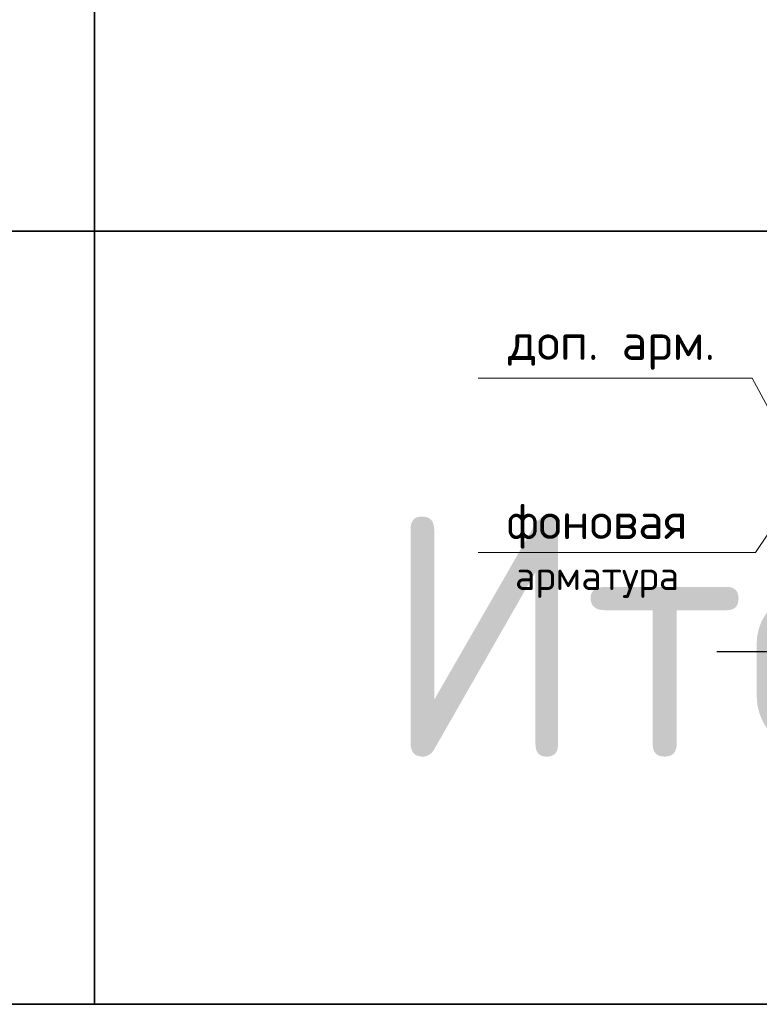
# Model space of a CAD drawing. Header units: metres. Extents: x -38 to 97, y -15 to 21.
# Tile 167 of 230: x 75.342 to 76.108, y 7.672 to 8.69. Entities that reach past the tile are written whole.
import ezdxf

# ---------------------------------------------------------------- set-up
doc = ezdxf.new("R2010")
doc.units = ezdxf.units.M
doc.linetypes.add('______2', pattern=[0.0405, 0.03, -0.0105])
doc.styles.add('ISOCPEUR', font='txt')

msp = doc.modelspace()

# ---------------------------------------------------------------- linework, layer by layer
at = {"color": 7, "linetype": 'Continuous', "lineweight": 35, "transparency": 33554687}
for p, q in [((75.4198, 9.2717), (75.4198, 8.4717)), ((67.9198, 8.4717), (86.4198, 8.4717)), ((75.4198, 8.4717), (75.4198, 7.6717)), ((67.9198, 7.6717), (86.4198, 7.6717))]:
    msp.add_line(p, q, dxfattribs=at)
at = {"color": 7, "linetype": 'Continuous', "lineweight": 13, "transparency": 33554687}
msp.add_line((86.4198, 8.4717), (67.9198, 8.4717), dxfattribs=at)
at = {"color": 8, "linetype": '______2', "lineweight": -3, "true_color": 0x737373, "transparency": 33554687}
msp.add_line((76.064, 8.0367), (77.117, 8.0367), dxfattribs=at)
msp.add_line((76.064, 8.0367), (77.117, 8.0367), dxfattribs=at)
msp.add_line((76.064, 8.0367), (77.117, 8.0367), dxfattribs=at)
at = {"color": 7, "linetype": 'Continuous', "lineweight": 13, "transparency": 33554687}
for points in [[(75.8169, 8.3196), (76.1005, 8.3196), (76.142, 8.2422)], [(75.8169, 8.3196), (76.1005, 8.3196), (76.142, 8.2422)], [(75.8169, 8.3196), (76.1005, 8.3196), (76.142, 8.2422)], [(75.8169, 8.1392), (76.1039, 8.1392), (76.169, 8.2362)], [(75.8169, 8.1392), (76.1039, 8.1392), (76.169, 8.2362)], [(75.8169, 8.1392), (76.1039, 8.1392), (76.169, 8.2362)]]:
    msp.add_lwpolyline(points, dxfattribs=at)

# ---------------------------------------------------------------- texts
at = {"color": 7, "linetype": 'Continuous', "lineweight": 13, "transparency": 33554687, "insert": (75.9549, 8.3521), "char_height": 0.0375, "width": 0.228103, "attachment_point": 5, "style": 'ISOCPEUR'}
msp.add_mtext('\\A1;{\\fISOCPEUR|i0|b0;\\H0.037500;\\W1.000000;\\C7;доп. арм.}\\P', dxfattribs=at)
msp.add_mtext('\\A1;{\\fISOCPEUR|i0|b0;\\H0.037500;\\W1.000000;\\C7;доп. арм.}\\P', dxfattribs=at)
msp.add_mtext('\\A1;{\\fISOCPEUR|i0|b0;\\H0.037500;\\W1.000000;\\C7;доп. арм.}\\P', dxfattribs=at)
at = {"color": 7, "linetype": 'Continuous', "lineweight": 13, "transparency": 33554687, "insert": (75.9399, 8.1906), "char_height": 0.0375, "width": 0.223781, "attachment_point": 2, "line_spacing_factor": 0.963855}
msp.add_mtext('\\A1;{\\fISOCPEUR|i0|b0;\\H0.037500;\\W1.000000;\\C7;фоновая}\\P{\\fISOCPEUR|i0|b0;\\H0.030000;\\W1.000000;\\C7;арматура}\\P', dxfattribs=at)
msp.add_mtext('\\A1;{\\fISOCPEUR|i0|b0;\\H0.037500;\\W1.000000;\\C7;фоновая}\\P{\\fISOCPEUR|i0|b0;\\H0.030000;\\W1.000000;\\C7;арматура}\\P', dxfattribs=at)
msp.add_mtext('\\A1;{\\fISOCPEUR|i0|b0;\\H0.037500;\\W1.000000;\\C7;фоновая}\\P{\\fISOCPEUR|i0|b0;\\H0.030000;\\W1.000000;\\C7;арматура}\\P', dxfattribs=at)
at = {"color": 7, "linetype": 'Continuous', "lineweight": 35, "transparency": 33554687, "insert": (75.7194, 7.928), "char_height": 0.25, "width": 1.143461, "attachment_point": 7, "style": 'ISOCPEUR'}
msp.add_mtext('\\W0.95;Итого:', dxfattribs=at)

doc.saveas('drawing.dxf')
